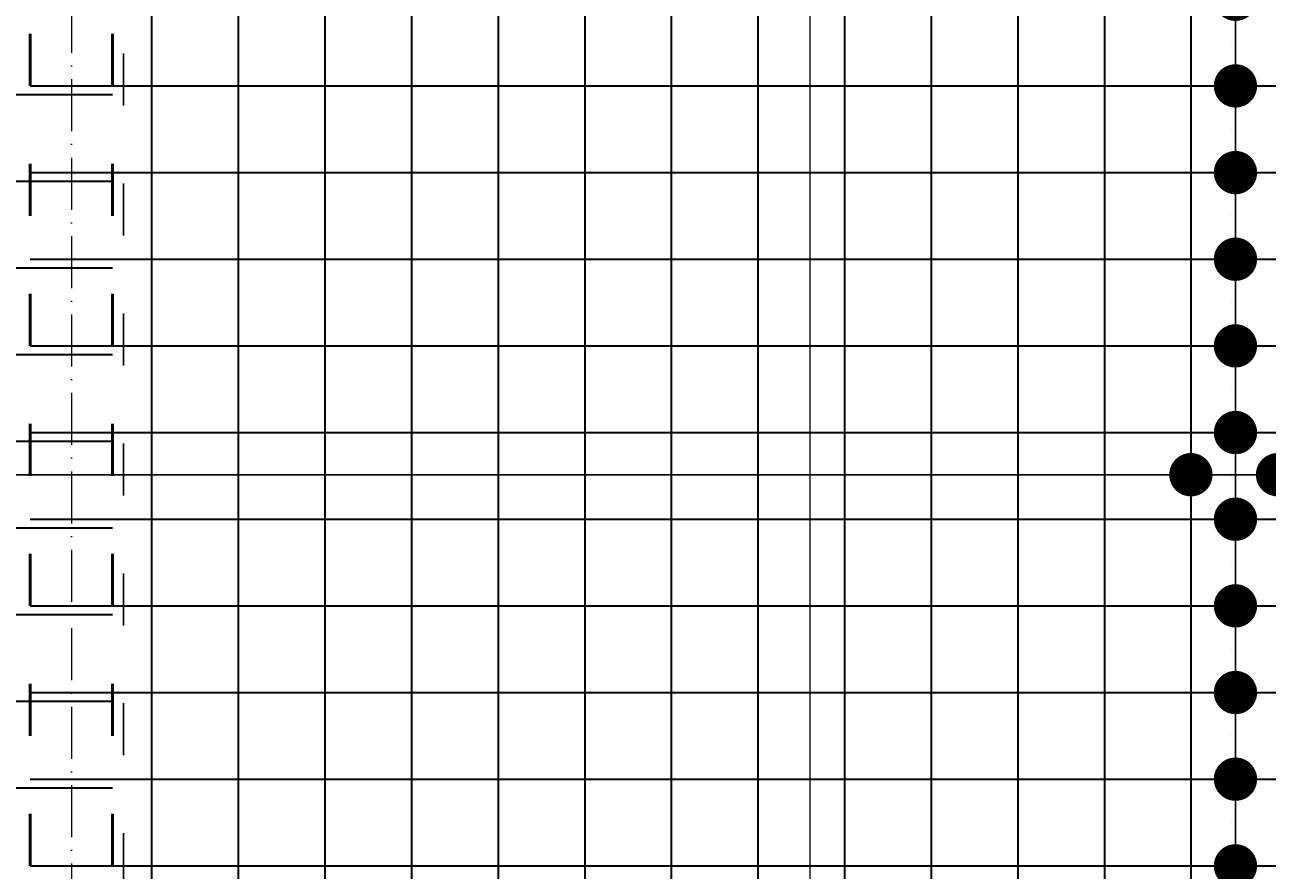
# Model space of a CAD drawing. Header units: millimetres. Extents: x 295948 to 312016, y 6878 to 18016.
# Tile 199 of 252: x 307980 to 308267, y 14899 to 15094. Entities that reach past the tile are written whole.
import ezdxf

# ---------------------------------------------------------------- set-up
doc = ezdxf.new("R2010")
doc.units = ezdxf.units.MM
doc.linetypes.add('ACAD_ISO03W100', pattern=[30, 12, -18])
doc.linetypes.add('ACAD_ISO10W100', pattern=[18, 12, -3, 0, -3])
for name, color, linetype, lineweight in [('konstrukcja wymiary', 1, 'Continuous', 13), ('osie', 5, 'ACAD_ISO10W100', 13), ('zbrojenie', 4, 'Continuous', 50), ('zbrojenie płyty', 141, 'Continuous', 35)]:
    doc.layers.add(name, color=color, linetype=linetype, lineweight=lineweight)
doc.layers.add('przerywane', color=6, linetype='ACAD_ISO03W100')
doc.styles.add('KONSTRUKCJA', font='romand.shx', dxfattribs={"oblique": 10})
doc.styles.get("Standard").update_dxf_attribs({"font": 'romand.shx', "oblique": 10})
doc.dimstyles.new('150', dxfattribs={"dimtxt": 10, "dimasz": 7, "dimexe": 1.25, "dimexo": 0.625, "dimgap": 3, "dimtad": 1, "dimdec": 0, "dimrnd": 0.5, "dimtxsty": 'KONSTRUKCJA', "dimblk": 'ARCHTICK', "dimcen": 2.5, "dimadec": 0, "dimazin": 0, "dimtfac": 1, "dimtdec": 0, "dimtix": 1, "dimtmove": 0, "dimatfit": 3, "dimfxl": 4, "dimfxlon": 1, "dimarcsym": 0})
doc.dimstyles.new('kropki', dxfattribs={"dimtxt": 0.001, "dimasz": 10, "dimexe": 1.25, "dimexo": 0.625, "dimgap": 1, "dimtad": 1, "dimtxsty": 'Standard', "dimblk": 'DOT', "dimcen": 2.5, "dimadec": 0, "dimazin": 0, "dimtfac": 1, "dimtmove": 0, "dimatfit": 3, "dimfxl": 1, "dimfxlon": 1, "dimarcsym": 0})

# ---------------------------------------------------------------- blocks, each defined once
blk = doc.blocks.new('_ArchTick')
at = {"color": 0, "linetype": 'ByBlock', "lineweight": 13, "const_width": 0.15}
blk.add_lwpolyline([(-0.5, -0.5), (0.5, 0.5)], dxfattribs=at)
blk = doc.blocks.new('*D898')
at = {"layer": 'Defpoints', "color": 0, "transparency": 16777216}
for p in [(308398.44, 15501.22), (308234.44, 14393.22), (308398.44, 14393.22)]:
    blk.add_point(p, dxfattribs=at)
at = {"layer": 'konstrukcja wymiary', "color": 0, "lineweight": -2, "transparency": 16777216}
for p, q in [((308234.44, 15497.22), (308234.44, 15502.47)), ((308398.44, 15497.22), (308398.44, 15502.47)), ((308234.44, 15501.22), (308398.44, 15501.22))]:
    blk.add_line(p, q, dxfattribs=at)
at = {"layer": 'konstrukcja wymiary', "color": 0, "lineweight": -2, "transparency": 16777216, "xscale": 7, "yscale": 7, "zscale": 7, "rotation": 180}
blk.add_blockref('_ArchTick', (308234.44, 15501.22), dxfattribs=at)
at = {"layer": 'konstrukcja wymiary', "color": 0, "lineweight": -2, "transparency": 16777216, "xscale": 7, "yscale": 7, "zscale": 7}
blk.add_blockref('_ArchTick', (308398.44, 15501.22), dxfattribs=at)
at = {"layer": 'konstrukcja wymiary', "color": 0, "transparency": 16777216, "insert": (308316.44, 15509.22), "char_height": 10, "attachment_point": 5, "style": 'KONSTRUKCJA'}
blk.add_mtext('164', dxfattribs=at)
blk = doc.blocks.new('_Dot')
at = {"color": 0, "linetype": 'ByBlock', "lineweight": -2}
blk.add_line((-0.5, 0), (-1, 0), dxfattribs=at)
at = {"color": 0, "linetype": 'ByBlock', "const_width": 0.5}
blk.add_lwpolyline([(-0.25, 0, 1), (0.25, 0, 1)], format="xyb", close=True, dxfattribs=at)
blk = doc.blocks.new('*D698')
at = {"layer": 'Defpoints', "color": 0, "transparency": 16777216}
for p in [(308248.93, 15119.72), (308248.93, 15099.72), (308259.19, 15099.72)]:
    blk.add_point(p, dxfattribs=at)
at = {"layer": 'konstrukcja wymiary', "color": 0, "lineweight": -2, "transparency": 16777216}
for p, q in [((308259.19, 15129.72), (308259.19, 15139.72)), ((308258.19, 15119.72), (308260.44, 15119.72)), ((308259.19, 15119.72), (308259.19, 15099.72)), ((308258.19, 15099.72), (308260.44, 15099.72)), ((308259.19, 15089.72), (308259.19, 15079.72))]:
    blk.add_line(p, q, dxfattribs=at)
at = {"layer": 'konstrukcja wymiary', "color": 0, "lineweight": -2, "transparency": 16777216, "xscale": 10, "yscale": 10, "zscale": 10}
for p, rotation in [((308259.19, 15119.72), 270), ((308259.19, 15099.72), 90)]:
    blk.add_blockref('_Dot', p, dxfattribs=dict(at, rotation=rotation))
at = {"layer": 'konstrukcja wymiary', "color": 0, "transparency": 16777216, "insert": (308258.19, 15109.72), "char_height": 0.001, "attachment_point": 5, "rotation": 90}
blk.add_mtext('20', dxfattribs=at)
blk = doc.blocks.new('*D699')
at = {"layer": 'Defpoints', "color": 0, "transparency": 16777216}
for p in [(308248.93, 15099.72), (308248.93, 15079.72), (308259.19, 15079.72)]:
    blk.add_point(p, dxfattribs=at)
at = {"layer": 'konstrukcja wymiary', "color": 0, "lineweight": -2, "transparency": 16777216}
for p, q in [((308259.19, 15109.72), (308259.19, 15119.72)), ((308258.19, 15099.72), (308260.44, 15099.72)), ((308259.19, 15099.72), (308259.19, 15079.72)), ((308258.19, 15079.72), (308260.44, 15079.72)), ((308259.19, 15069.72), (308259.19, 15059.72))]:
    blk.add_line(p, q, dxfattribs=at)
at = {"layer": 'konstrukcja wymiary', "color": 0, "lineweight": -2, "transparency": 16777216, "xscale": 10, "yscale": 10, "zscale": 10}
for p, rotation in [((308259.19, 15099.72), 270), ((308259.19, 15079.72), 90)]:
    blk.add_blockref('_Dot', p, dxfattribs=dict(at, rotation=rotation))
at = {"layer": 'konstrukcja wymiary', "color": 0, "transparency": 16777216, "insert": (308258.19, 15089.72), "char_height": 0.001, "attachment_point": 5, "rotation": 90}
blk.add_mtext('20', dxfattribs=at)
blk = doc.blocks.new('*D700')
at = {"layer": 'Defpoints', "color": 0, "transparency": 16777216}
for p in [(308248.93, 15079.72), (308248.93, 15059.72), (308259.19, 15059.72)]:
    blk.add_point(p, dxfattribs=at)
at = {"layer": 'konstrukcja wymiary', "color": 0, "lineweight": -2, "transparency": 16777216}
for p, q in [((308259.19, 15089.72), (308259.19, 15099.72)), ((308258.19, 15079.72), (308260.44, 15079.72)), ((308259.19, 15079.72), (308259.19, 15059.72)), ((308258.19, 15059.72), (308260.44, 15059.72)), ((308259.19, 15049.72), (308259.19, 15039.72))]:
    blk.add_line(p, q, dxfattribs=at)
at = {"layer": 'konstrukcja wymiary', "color": 0, "lineweight": -2, "transparency": 16777216, "xscale": 10, "yscale": 10, "zscale": 10}
for p, rotation in [((308259.19, 15079.72), 270), ((308259.19, 15059.72), 90)]:
    blk.add_blockref('_Dot', p, dxfattribs=dict(at, rotation=rotation))
at = {"layer": 'konstrukcja wymiary', "color": 0, "transparency": 16777216, "insert": (308258.19, 15069.72), "char_height": 0.001, "attachment_point": 5, "rotation": 90}
blk.add_mtext('20', dxfattribs=at)
blk = doc.blocks.new('*D701')
at = {"layer": 'Defpoints', "color": 0, "transparency": 16777216}
for p in [(308248.93, 15059.72), (308248.93, 15039.72), (308259.19, 15039.72)]:
    blk.add_point(p, dxfattribs=at)
at = {"layer": 'konstrukcja wymiary', "color": 0, "lineweight": -2, "transparency": 16777216}
for p, q in [((308259.19, 15069.72), (308259.19, 15079.72)), ((308258.19, 15059.72), (308260.44, 15059.72)), ((308259.19, 15059.72), (308259.19, 15039.72)), ((308258.19, 15039.72), (308260.44, 15039.72)), ((308259.19, 15029.72), (308259.19, 15019.72))]:
    blk.add_line(p, q, dxfattribs=at)
at = {"layer": 'konstrukcja wymiary', "color": 0, "lineweight": -2, "transparency": 16777216, "xscale": 10, "yscale": 10, "zscale": 10}
for p, rotation in [((308259.19, 15059.72), 270), ((308259.19, 15039.72), 90)]:
    blk.add_blockref('_Dot', p, dxfattribs=dict(at, rotation=rotation))
at = {"layer": 'konstrukcja wymiary', "color": 0, "transparency": 16777216, "insert": (308258.19, 15049.72), "char_height": 0.001, "attachment_point": 5, "rotation": 90}
blk.add_mtext('20', dxfattribs=at)
blk = doc.blocks.new('*D702')
at = {"layer": 'Defpoints', "color": 0, "transparency": 16777216}
for p in [(308248.93, 15039.72), (308248.93, 15019.72), (308259.19, 15019.72)]:
    blk.add_point(p, dxfattribs=at)
at = {"layer": 'konstrukcja wymiary', "color": 0, "lineweight": -2, "transparency": 16777216}
for p, q in [((308259.19, 15049.72), (308259.19, 15059.72)), ((308258.19, 15039.72), (308260.44, 15039.72)), ((308259.19, 15039.72), (308259.19, 15019.72)), ((308258.19, 15019.72), (308260.44, 15019.72)), ((308259.19, 15009.72), (308259.19, 14999.72))]:
    blk.add_line(p, q, dxfattribs=at)
at = {"layer": 'konstrukcja wymiary', "color": 0, "lineweight": -2, "transparency": 16777216, "xscale": 10, "yscale": 10, "zscale": 10}
for p, rotation in [((308259.19, 15039.72), 270), ((308259.19, 15019.72), 90)]:
    blk.add_blockref('_Dot', p, dxfattribs=dict(at, rotation=rotation))
at = {"layer": 'konstrukcja wymiary', "color": 0, "transparency": 16777216, "insert": (308258.19, 15029.72), "char_height": 0.001, "attachment_point": 5, "rotation": 90}
blk.add_mtext('20', dxfattribs=at)
blk = doc.blocks.new('*D703')
at = {"layer": 'Defpoints', "color": 0, "transparency": 16777216}
for p in [(308248.93, 15019.72), (308248.93, 14999.72), (308259.19, 14999.72)]:
    blk.add_point(p, dxfattribs=at)
at = {"layer": 'konstrukcja wymiary', "color": 0, "lineweight": -2, "transparency": 16777216}
for p, q in [((308259.19, 15029.72), (308259.19, 15039.72)), ((308258.19, 15019.72), (308260.44, 15019.72)), ((308259.19, 15019.72), (308259.19, 14999.72)), ((308258.19, 14999.72), (308260.44, 14999.72)), ((308259.19, 14989.72), (308259.19, 14979.72))]:
    blk.add_line(p, q, dxfattribs=at)
at = {"layer": 'konstrukcja wymiary', "color": 0, "lineweight": -2, "transparency": 16777216, "xscale": 10, "yscale": 10, "zscale": 10}
for p, rotation in [((308259.19, 15019.72), 270), ((308259.19, 14999.72), 90)]:
    blk.add_blockref('_Dot', p, dxfattribs=dict(at, rotation=rotation))
at = {"layer": 'konstrukcja wymiary', "color": 0, "transparency": 16777216, "insert": (308258.19, 15009.72), "char_height": 0.001, "attachment_point": 5, "rotation": 90}
blk.add_mtext('20', dxfattribs=at)
blk = doc.blocks.new('*D704')
at = {"layer": 'Defpoints', "color": 0, "transparency": 16777216}
for p in [(308248.93, 14999.72), (308248.93, 14979.72), (308259.19, 14979.72)]:
    blk.add_point(p, dxfattribs=at)
at = {"layer": 'konstrukcja wymiary', "color": 0, "lineweight": -2, "transparency": 16777216}
for p, q in [((308259.19, 15009.72), (308259.19, 15019.72)), ((308258.19, 14999.72), (308260.44, 14999.72)), ((308259.19, 14999.72), (308259.19, 14979.72)), ((308258.19, 14979.72), (308260.44, 14979.72)), ((308259.19, 14969.72), (308259.19, 14959.72))]:
    blk.add_line(p, q, dxfattribs=at)
at = {"layer": 'konstrukcja wymiary', "color": 0, "lineweight": -2, "transparency": 16777216, "xscale": 10, "yscale": 10, "zscale": 10}
for p, rotation in [((308259.19, 14999.72), 270), ((308259.19, 14979.72), 90)]:
    blk.add_blockref('_Dot', p, dxfattribs=dict(at, rotation=rotation))
at = {"layer": 'konstrukcja wymiary', "color": 0, "transparency": 16777216, "insert": (308258.19, 14989.72), "char_height": 0.001, "attachment_point": 5, "rotation": 90}
blk.add_mtext('20', dxfattribs=at)
blk = doc.blocks.new('*D705')
at = {"layer": 'Defpoints', "color": 0, "transparency": 16777216}
for p in [(308248.93, 14979.72), (308248.93, 14959.72), (308259.19, 14959.72)]:
    blk.add_point(p, dxfattribs=at)
at = {"layer": 'konstrukcja wymiary', "color": 0, "lineweight": -2, "transparency": 16777216}
for p, q in [((308259.19, 14989.72), (308259.19, 14999.72)), ((308258.19, 14979.72), (308260.44, 14979.72)), ((308259.19, 14979.72), (308259.19, 14959.72)), ((308258.19, 14959.72), (308260.44, 14959.72)), ((308259.19, 14949.72), (308259.19, 14939.72))]:
    blk.add_line(p, q, dxfattribs=at)
at = {"layer": 'konstrukcja wymiary', "color": 0, "lineweight": -2, "transparency": 16777216, "xscale": 10, "yscale": 10, "zscale": 10}
for p, rotation in [((308259.19, 14979.72), 270), ((308259.19, 14959.72), 90)]:
    blk.add_blockref('_Dot', p, dxfattribs=dict(at, rotation=rotation))
at = {"layer": 'konstrukcja wymiary', "color": 0, "transparency": 16777216, "insert": (308258.19, 14969.72), "char_height": 0.001, "attachment_point": 5, "rotation": 90}
blk.add_mtext('20', dxfattribs=at)
blk = doc.blocks.new('*D706')
at = {"layer": 'Defpoints', "color": 0, "transparency": 16777216}
for p in [(308248.93, 14959.72), (308248.93, 14939.72), (308259.19, 14939.72)]:
    blk.add_point(p, dxfattribs=at)
at = {"layer": 'konstrukcja wymiary', "color": 0, "lineweight": -2, "transparency": 16777216}
for p, q in [((308259.19, 14969.72), (308259.19, 14979.72)), ((308258.19, 14959.72), (308260.44, 14959.72)), ((308259.19, 14959.72), (308259.19, 14939.72)), ((308258.19, 14939.72), (308260.44, 14939.72)), ((308259.19, 14929.72), (308259.19, 14919.72))]:
    blk.add_line(p, q, dxfattribs=at)
at = {"layer": 'konstrukcja wymiary', "color": 0, "lineweight": -2, "transparency": 16777216, "xscale": 10, "yscale": 10, "zscale": 10}
for p, rotation in [((308259.19, 14959.72), 270), ((308259.19, 14939.72), 90)]:
    blk.add_blockref('_Dot', p, dxfattribs=dict(at, rotation=rotation))
at = {"layer": 'konstrukcja wymiary', "color": 0, "transparency": 16777216, "insert": (308258.19, 14949.72), "char_height": 0.001, "attachment_point": 5, "rotation": 90}
blk.add_mtext('20', dxfattribs=at)
blk = doc.blocks.new('*D707')
at = {"layer": 'Defpoints', "color": 0, "transparency": 16777216}
for p in [(308248.93, 14939.72), (308248.93, 14919.72), (308259.19, 14919.72)]:
    blk.add_point(p, dxfattribs=at)
at = {"layer": 'konstrukcja wymiary', "color": 0, "lineweight": -2, "transparency": 16777216}
for p, q in [((308259.19, 14949.72), (308259.19, 14959.72)), ((308258.19, 14939.72), (308260.44, 14939.72)), ((308259.19, 14939.72), (308259.19, 14919.72)), ((308258.19, 14919.72), (308260.44, 14919.72)), ((308259.19, 14909.72), (308259.19, 14899.72))]:
    blk.add_line(p, q, dxfattribs=at)
at = {"layer": 'konstrukcja wymiary', "color": 0, "lineweight": -2, "transparency": 16777216, "xscale": 10, "yscale": 10, "zscale": 10}
for p, rotation in [((308259.19, 14939.72), 270), ((308259.19, 14919.72), 90)]:
    blk.add_blockref('_Dot', p, dxfattribs=dict(at, rotation=rotation))
at = {"layer": 'konstrukcja wymiary', "color": 0, "transparency": 16777216, "insert": (308258.19, 14929.72), "char_height": 0.001, "attachment_point": 5, "rotation": 90}
blk.add_mtext('20', dxfattribs=at)
blk = doc.blocks.new('*D708')
at = {"layer": 'Defpoints', "color": 0, "transparency": 16777216}
for p in [(308248.93, 14919.72), (308248.93, 14899.72), (308259.19, 14899.72)]:
    blk.add_point(p, dxfattribs=at)
at = {"layer": 'konstrukcja wymiary', "color": 0, "lineweight": -2, "transparency": 16777216}
for p, q in [((308259.19, 14929.72), (308259.19, 14939.72)), ((308258.19, 14919.72), (308260.44, 14919.72)), ((308259.19, 14919.72), (308259.19, 14899.72)), ((308258.19, 14899.72), (308260.44, 14899.72)), ((308259.19, 14889.72), (308259.19, 14879.72))]:
    blk.add_line(p, q, dxfattribs=at)
at = {"layer": 'konstrukcja wymiary', "color": 0, "lineweight": -2, "transparency": 16777216, "xscale": 10, "yscale": 10, "zscale": 10}
for p, rotation in [((308259.19, 14919.72), 270), ((308259.19, 14899.72), 90)]:
    blk.add_blockref('_Dot', p, dxfattribs=dict(at, rotation=rotation))
at = {"layer": 'konstrukcja wymiary', "color": 0, "transparency": 16777216, "insert": (308258.19, 14909.72), "char_height": 0.001, "attachment_point": 5, "rotation": 90}
blk.add_mtext('20', dxfattribs=at)
blk = doc.blocks.new('*D709')
at = {"layer": 'Defpoints', "color": 0, "transparency": 16777216}
for p in [(308248.93, 14899.72), (308248.93, 14879.72), (308259.19, 14879.72)]:
    blk.add_point(p, dxfattribs=at)
at = {"layer": 'konstrukcja wymiary', "color": 0, "lineweight": -2, "transparency": 16777216}
for p, q in [((308259.19, 14909.72), (308259.19, 14919.72)), ((308258.19, 14899.72), (308260.44, 14899.72)), ((308259.19, 14899.72), (308259.19, 14879.72)), ((308258.19, 14879.72), (308260.44, 14879.72)), ((308259.19, 14869.72), (308259.19, 14859.72))]:
    blk.add_line(p, q, dxfattribs=at)
at = {"layer": 'konstrukcja wymiary', "color": 0, "lineweight": -2, "transparency": 16777216, "xscale": 10, "yscale": 10, "zscale": 10}
for p, rotation in [((308259.19, 14899.72), 270), ((308259.19, 14879.72), 90)]:
    blk.add_blockref('_Dot', p, dxfattribs=dict(at, rotation=rotation))
at = {"layer": 'konstrukcja wymiary', "color": 0, "transparency": 16777216, "insert": (308258.19, 14889.72), "char_height": 0.001, "attachment_point": 5, "rotation": 90}
blk.add_mtext('20', dxfattribs=at)
blk = doc.blocks.new('*D710')
at = {"layer": 'Defpoints', "color": 0, "transparency": 16777216}
for p in [(308248.93, 14879.72), (308248.93, 14859.72), (308259.19, 14859.72)]:
    blk.add_point(p, dxfattribs=at)
at = {"layer": 'konstrukcja wymiary', "color": 0, "lineweight": -2, "transparency": 16777216}
for p, q in [((308259.19, 14889.72), (308259.19, 14899.72)), ((308258.19, 14879.72), (308260.44, 14879.72)), ((308259.19, 14879.72), (308259.19, 14859.72)), ((308258.19, 14859.72), (308260.44, 14859.72)), ((308259.19, 14849.72), (308259.19, 14839.72))]:
    blk.add_line(p, q, dxfattribs=at)
at = {"layer": 'konstrukcja wymiary', "color": 0, "lineweight": -2, "transparency": 16777216, "xscale": 10, "yscale": 10, "zscale": 10}
for p, rotation in [((308259.19, 14879.72), 270), ((308259.19, 14859.72), 90)]:
    blk.add_blockref('_Dot', p, dxfattribs=dict(at, rotation=rotation))
at = {"layer": 'konstrukcja wymiary', "color": 0, "transparency": 16777216, "insert": (308258.19, 14869.72), "char_height": 0.001, "attachment_point": 5, "rotation": 90}
blk.add_mtext('20', dxfattribs=at)
blk = doc.blocks.new('*D803')
at = {"layer": 'Defpoints', "color": 0, "transparency": 16777216}
for p in [(306808.94, 14999.72), (308248.9, 14989.99), (308248.9, 14979.72)]:
    blk.add_point(p, dxfattribs=at)
at = {"layer": 'konstrukcja wymiary', "color": 0, "lineweight": -2, "transparency": 16777216}
for p, q in [((306808.94, 14990.99), (306808.94, 14988.74)), ((306818.94, 14989.99), (308238.9, 14989.99)), ((308248.9, 14988.99), (308248.9, 14991.24))]:
    blk.add_line(p, q, dxfattribs=at)
at = {"layer": 'konstrukcja wymiary', "color": 0, "lineweight": -2, "transparency": 16777216, "xscale": 10, "yscale": 10, "zscale": 10, "rotation": 180}
blk.add_blockref('_Dot', (306808.94, 14989.99), dxfattribs=at)
at = {"layer": 'konstrukcja wymiary', "color": 0, "lineweight": -2, "transparency": 16777216, "xscale": 10, "yscale": 10, "zscale": 10}
blk.add_blockref('_Dot', (308248.9, 14989.99), dxfattribs=at)
at = {"layer": 'konstrukcja wymiary', "color": 0, "transparency": 16777216, "insert": (307528.92, 14990.99), "char_height": 0.001, "attachment_point": 5}
blk.add_mtext('1439,96', dxfattribs=at)
blk = doc.blocks.new('*D804')
at = {"layer": 'Defpoints', "color": 0, "transparency": 16777216}
for p in [(308268.9, 14989.99), (308248.9, 14979.72), (308268.9, 14979.72)]:
    blk.add_point(p, dxfattribs=at)
at = {"layer": 'konstrukcja wymiary', "color": 0, "lineweight": -2, "transparency": 16777216}
for p, q in [((308238.9, 14989.99), (308228.9, 14989.99)), ((308248.9, 14988.99), (308248.9, 14991.24)), ((308248.9, 14989.99), (308268.9, 14989.99)), ((308268.9, 14988.99), (308268.9, 14991.24)), ((308278.9, 14989.99), (308288.9, 14989.99))]:
    blk.add_line(p, q, dxfattribs=at)
at = {"layer": 'konstrukcja wymiary', "color": 0, "lineweight": -2, "transparency": 16777216, "xscale": 10, "yscale": 10, "zscale": 10}
blk.add_blockref('_Dot', (308248.9, 14989.99), dxfattribs=at)
at = {"layer": 'konstrukcja wymiary', "color": 0, "lineweight": -2, "transparency": 16777216, "xscale": 10, "yscale": 10, "zscale": 10, "rotation": 180}
blk.add_blockref('_Dot', (308268.9, 14989.99), dxfattribs=at)
at = {"layer": 'konstrukcja wymiary', "color": 0, "transparency": 16777216, "insert": (308258.9, 14990.99), "char_height": 0.001, "attachment_point": 5}
blk.add_mtext('20', dxfattribs=at)
blk = doc.blocks.new('*D805')
at = {"layer": 'Defpoints', "color": 0, "transparency": 16777216}
for p in [(308288.9, 14989.99), (308268.9, 14979.72), (308288.9, 14979.72)]:
    blk.add_point(p, dxfattribs=at)
at = {"layer": 'konstrukcja wymiary', "color": 0, "lineweight": -2, "transparency": 16777216}
for p, q in [((308258.9, 14989.99), (308248.9, 14989.99)), ((308268.9, 14988.99), (308268.9, 14991.24)), ((308268.9, 14989.99), (308288.9, 14989.99)), ((308288.9, 14988.99), (308288.9, 14991.24)), ((308298.9, 14989.99), (308308.9, 14989.99))]:
    blk.add_line(p, q, dxfattribs=at)
at = {"layer": 'konstrukcja wymiary', "color": 0, "lineweight": -2, "transparency": 16777216, "xscale": 10, "yscale": 10, "zscale": 10}
blk.add_blockref('_Dot', (308268.9, 14989.99), dxfattribs=at)
at = {"layer": 'konstrukcja wymiary', "color": 0, "lineweight": -2, "transparency": 16777216, "xscale": 10, "yscale": 10, "zscale": 10, "rotation": 180}
blk.add_blockref('_Dot', (308288.9, 14989.99), dxfattribs=at)
at = {"layer": 'konstrukcja wymiary', "color": 0, "transparency": 16777216, "insert": (308278.9, 14990.99), "char_height": 0.001, "attachment_point": 5}
blk.add_mtext('20', dxfattribs=at)
blk = doc.blocks.new('*D1734')
at = {"layer": 'Defpoints', "color": 0, "transparency": 16777216}
for p in [(308234.44, 15501.22), (307678.44, 15013.32), (308234.44, 14393.22)]:
    blk.add_point(p, dxfattribs=at)
at = {"layer": 'konstrukcja wymiary', "color": 0, "lineweight": -2, "transparency": 16777216}
for p, q in [((307678.44, 15497.22), (307678.44, 15502.47)), ((308234.44, 15497.22), (308234.44, 15502.47)), ((307678.44, 15501.22), (308234.44, 15501.22))]:
    blk.add_line(p, q, dxfattribs=at)
at = {"layer": 'konstrukcja wymiary', "color": 0, "lineweight": -2, "transparency": 16777216, "xscale": 7, "yscale": 7, "zscale": 7, "rotation": 180}
blk.add_blockref('_ArchTick', (307678.44, 15501.22), dxfattribs=at)
at = {"layer": 'konstrukcja wymiary', "color": 0, "lineweight": -2, "transparency": 16777216, "xscale": 7, "yscale": 7, "zscale": 7}
blk.add_blockref('_ArchTick', (308234.44, 15501.22), dxfattribs=at)
at = {"layer": 'konstrukcja wymiary', "color": 0, "transparency": 16777216, "insert": (307956.44, 15509.22), "char_height": 10, "attachment_point": 5, "style": 'KONSTRUKCJA'}
blk.add_mtext('556', dxfattribs=at)

msp = doc.modelspace()

# ---------------------------------------------------------------- linework, layer by layer
at = {"layer": 'konstrukcja wymiary'}
msp.add_line((308160.974, 14633.964), (308160.974, 15460.963), dxfattribs=at)
at = {"layer": 'osie'}
msp.add_line((307990.44, 15606.148), (307990.44, 13976.332), dxfattribs=at)
at = {"layer": 'przerywane'}
msp.add_line((308002.44, 15267.224), (308002.44, 14711.224), dxfattribs=at)
at = {"layer": 'zbrojenie', "linetype": 'ACAD_ISO03W100'}
for p, q in [((307980.94, 14689.724), (307980.94, 15288.724)), ((307999.94, 14689.724), (307999.94, 15288.724))]:
    msp.add_line(p, q, dxfattribs=at)
at = {"layer": 'zbrojenie płyty'}
for p, q in [((308008.94, 15288.724), (308008.94, 14689.724)), ((308028.94, 15288.724), (308028.94, 14689.724)), ((308048.94, 15288.724), (308048.94, 14689.724)), ((308068.94, 15288.724), (308068.94, 14689.724)), ((308088.94, 15288.724), (308088.94, 14689.724)), ((308108.94, 15288.724), (308108.94, 14689.724)), ((308128.94, 15288.724), (308128.94, 14689.724)), ((308148.94, 15288.724), (308148.94, 14689.724)), ((308168.94, 15288.724), (308168.94, 14689.724)), ((308188.94, 15288.724), (308188.94, 14689.724)), ((308208.94, 15288.724), (308208.94, 14689.724)), ((308228.94, 15288.724), (308228.94, 14689.724)), ((308248.94, 15288.724), (308248.823, 14395.724)), ((307980.94, 15079.724), (308419.94, 15079.724)), ((307060.94, 15077.724), (307999.94, 15077.724)), ((307980.94, 15059.724), (308419.94, 15059.724)), ((307060.94, 15057.724), (307999.94, 15057.724)), ((307060.94, 15037.724), (307999.94, 15037.724)), ((307980.94, 15039.724), (308419.94, 15039.724)), ((307060.94, 15017.724), (307999.94, 15017.724)), ((307980.94, 15019.724), (308419.94, 15019.724)), ((307680.94, 14997.724), (307999.94, 14997.724)), ((307980.94, 14999.724), (308419.94, 14999.724)), ((307060.94, 14977.724), (307999.94, 14977.724)), ((307980.94, 14979.724), (308419.94, 14979.724)), ((307060.94, 14957.724), (307999.94, 14957.724)), ((307980.94, 14959.724), (308419.94, 14959.724)), ((307060.94, 14937.724), (307999.94, 14937.724)), ((307980.94, 14939.724), (308419.94, 14939.724)), ((307060.94, 14917.724), (307999.94, 14917.724)), ((307980.94, 14919.724), (308419.94, 14919.724)), ((307980.94, 14899.724), (308419.94, 14899.724))]:
    msp.add_line(p, q, dxfattribs=at)

# ---------------------------------------------------------------- dimensions: what is measured, and where the dimension line sits
at = {"layer": 'konstrukcja wymiary'}
for base, p1, p2, dimstyle, picture, middle in [((308234.44, 15501.224), (307678.44, 15013.324), (308234.44, 14393.224), '150', '*D1734', (307956.44, 15509.224)), ((308398.44, 15501.224), (308234.44, 14393.224), (308398.44, 14393.224), '150', '*D898', (308316.44, 15509.224)), ((308248.897, 14989.991), (306808.94, 14999.724), (308248.897, 14979.724), 'kropki', '*D803', (307528.918, 14990.992)), ((308268.897, 14989.991), (308248.897, 14979.724), (308268.897, 14979.724), 'kropki', '*D804', (308258.897, 14990.992)), ((308288.897, 14989.991), (308268.897, 14979.724), (308288.897, 14979.724), 'kropki', '*D805', (308278.897, 14990.992))]:
    dim = msp.add_linear_dim(base=base, p1=p1, p2=p2, dimstyle=dimstyle, override={"dimtmove": 1}, dxfattribs=at)
    dim.commit()
    dim.dimension.update_dxf_attribs({"geometry": picture, "text_midpoint": middle})
for base, p1, p2, picture, middle in [((308259.186, 15099.724), (308248.933, 15119.724), (308248.933, 15099.724), '*D698', (308258.186, 15109.724)), ((308259.186, 15079.724), (308248.933, 15099.724), (308248.933, 15079.724), '*D699', (308258.186, 15089.724)), ((308259.186, 15059.724), (308248.933, 15079.724), (308248.933, 15059.724), '*D700', (308258.186, 15069.724)), ((308259.186, 15039.724), (308248.933, 15059.724), (308248.933, 15039.724), '*D701', (308258.186, 15049.724)), ((308259.186, 15019.724), (308248.933, 15039.724), (308248.933, 15019.724), '*D702', (308258.186, 15029.724)), ((308259.186, 14999.724), (308248.933, 15019.724), (308248.933, 14999.724), '*D703', (308258.186, 15009.724)), ((308259.186, 14979.724), (308248.933, 14999.724), (308248.933, 14979.724), '*D704', (308258.186, 14989.724)), ((308259.186, 14959.724), (308248.933, 14979.724), (308248.933, 14959.724), '*D705', (308258.186, 14969.724)), ((308259.186, 14939.724), (308248.933, 14959.724), (308248.933, 14939.724), '*D706', (308258.186, 14949.724)), ((308259.186, 14919.724), (308248.933, 14939.724), (308248.933, 14919.724), '*D707', (308258.186, 14929.724)), ((308259.186, 14899.724), (308248.933, 14919.724), (308248.933, 14899.724), '*D708', (308258.186, 14909.724)), ((308259.186, 14879.724), (308248.933, 14899.724), (308248.933, 14879.724), '*D709', (308258.186, 14889.724)), ((308259.186, 14859.724), (308248.933, 14879.724), (308248.933, 14859.724), '*D710', (308258.186, 14869.724))]:
    dim = msp.add_linear_dim(base=base, p1=p1, p2=p2, angle=90, dimstyle='kropki', override={"dimtmove": 1}, dxfattribs=at)
    dim.commit()
    dim.dimension.update_dxf_attribs({"geometry": picture, "text_midpoint": middle})

doc.saveas('drawing.dxf')
